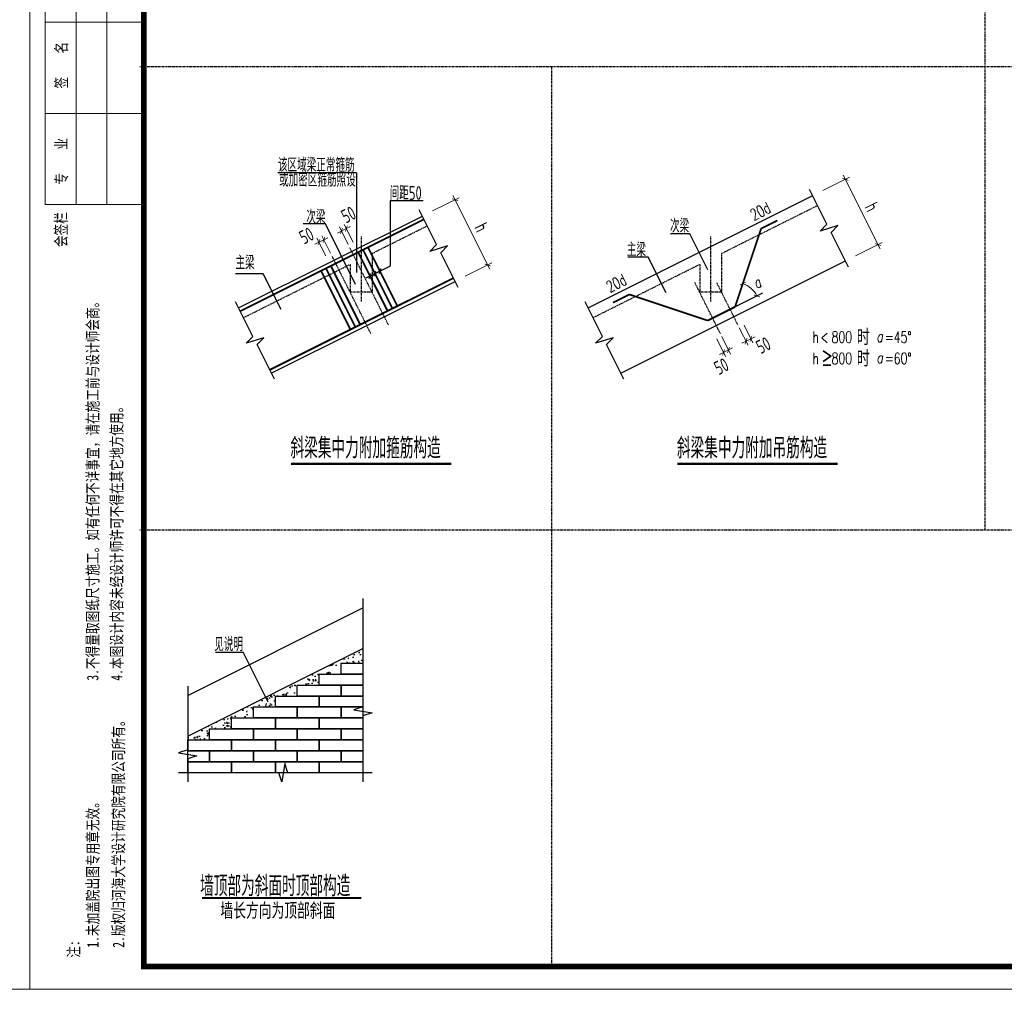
# Model space of a CAD drawing. Extents: x -13074 to 1448651, y 3648755 to 8081248.
# Tile 96 of 173: x 560778 to 560993, y 3857951 to 3858164. Entities that reach past the tile are written whole.
import ezdxf

# ---------------------------------------------------------------- set-up
doc = ezdxf.new("R2010")
doc.units = 0
doc.header["$PDMODE"] = 32
doc.header["$PDSIZE"] = 0.2
doc.linetypes.add('DASH', pattern=[0.35, 0.25, -0.1])
doc.linetypes.add('DOTE', pattern=[2.4200000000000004, 2, -0.2, 0.02, -0.2])
doc.layers.get('0').update_dxf_attribs({"linetype": 'CONTINUOUS'})
doc.layers.get('Defpoints').update_dxf_attribs({"linetype": 'CONTINUOUS'})
for name, color, linetype in [('BAR', 2, 'CONTINUOUS'), ('DIM', 3, 'CONTINUOUS'), ('DOTE', 1, 'DOTE'), ('jj', 251, 'CONTINUOUS'), ('PUB_DIM', 3, 'CONTINUOUS'), ('SLAB', 3, 'CONTINUOUS'), ('TXT', 3, 'CONTINUOUS'), ('WALL', 9, 'CONTINUOUS')]:
    doc.layers.add(name, color=color, linetype=linetype)
doc.layers.add('SHEET', color=1, linetype='CONTINUOUS', lineweight=15)
doc.styles.add('_HZTXT', font='SIMPLEX.SHX', dxfattribs={"width": 0.8, "bigfont": 'HZTXT.shx'})
doc.styles.add('_ITALIC', font='italic.shx', dxfattribs={"width": 0.7})
doc.styles.add('_ROMANS', font='ROMANS.shx', dxfattribs={"width": 0.525, "bigfont": 'hztxt.shx'})
doc.styles.add('DIM_FONT', font='SIMPLEX.shx', dxfattribs={"width": 0.8})
doc.styles.add('FHZ', font='FangSong_GB2312.ttf', dxfattribs={"width": 0.7070000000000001, "height": 300})
doc.styles.add('TSSD_Dimension', font='tssdeng.shx', dxfattribs={"width": 0.7, "bigfont": '1hztxt.shx'})
doc.dimstyles.new('TSSD_100_100', dxfattribs={"dimtxt": 300, "dimasz": 100, "dimexe": 100, "dimexo": 250, "dimgap": 100, "dimtad": 1, "dimdec": 0, "dimzin": 0, "dimdsep": 46, "dimtxsty": 'TSSD_Dimension', "dimblk": 'ARCHTICK', "dimcen": 0, "dimdle": 100, "dimclrt": 7, "dimadec": 0, "dimazin": 0, "dimtfac": 1, "dimtdec": 0, "dimtix": 1, "dimtmove": 2, "dimatfit": 3, "dimfxl": 1, "dimtolj": 1, "dimtzin": 0, "dimarcsym": 0})

# ---------------------------------------------------------------- blocks, each defined once
blk = doc.blocks.new('_ARCHTICK')
at = {"color": 0, "linetype": 'ByBlock', "const_width": 0.15}
blk.add_lwpolyline([(-0.5, -0.5), (0.5, 0.5)], dxfattribs=at)
blk = doc.blocks.new('*D1656')
at = {"layer": 'Defpoints', "color": 0, "lineweight": 13}
for p in [(795705.9595204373, 267580.8669676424), (795535.205362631, 266220.4204991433), (795732.5029125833, 266163.840829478), (795133.8403867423, 265864.5095665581), (795133.8403867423, 265864.509566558)]:
    blk.add_point(p, dxfattribs=at)
at = {"layer": 'PUB_DIM', "color": 0, "lineweight": -2}
blk.add_arc((795133.8403867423, 265864.5095665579), 536.4386598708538, 26.5650511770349, 71.56505117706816, dxfattribs=at)
at = {"layer": 'PUB_DIM', "color": 0, "lineweight": -2, "xscale": 100, "yscale": 100, "zscale": 100}
for p, rotation in [((795303.4771857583, 266373.419963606), 161.5650511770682), ((795613.6457104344, 266104.4122284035), 296.5650511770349)]:
    blk.add_blockref('_ARCHTICK', p, dxfattribs=dict(at, rotation=rotation))
blk = doc.blocks.new('*D1657')
at = {"layer": 'Defpoints', "color": 0, "lineweight": 13}
for p in [(786020.2902697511, 267282.4785103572), (786387.0054180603, 266817.3763710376), (786279.6741551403, 266763.7107395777)]:
    blk.add_point(p, dxfattribs=at)
at = {"layer": 'PUB_DIM', "color": 0, "lineweight": -2}
for p, q in [((786020.2902697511, 267282.4785103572), (785930.8475506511, 267237.7571508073)), ((786167.8707562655, 266987.3175373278), (785975.5689102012, 267371.9212294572)), ((786127.6215326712, 267336.1441418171), (786020.2902697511, 267282.4785103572)), ((786275.2020191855, 267040.9831687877), (786082.9001731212, 267425.5868609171)), ((786127.6215326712, 267336.1441418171), (786217.0642517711, 267380.865501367))]:
    blk.add_line(p, q, dxfattribs=at)
at = {"layer": 'PUB_DIM', "color": 0, "lineweight": -2, "xscale": 100, "yscale": 100, "zscale": 100}
for p, rotation in [((786020.2902697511, 267282.4785103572), 26.56505117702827), ((786127.6215326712, 267336.1441418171), 206.5650511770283)]:
    blk.add_blockref('_ARCHTICK', p, dxfattribs=dict(at, rotation=rotation))
at = {"layer": 'PUB_DIM', "color": 7, "insert": (785747.4899764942, 267425.5868609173), "char_height": 300, "attachment_point": 5, "rotation": 26.565051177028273, "style": 'TSSD_Dimension'}
blk.add_mtext('\\A1;50', dxfattribs=at)
blk = doc.blocks.new('*D1658')
at = {"layer": 'Defpoints', "color": 0, "lineweight": 13}
for p in [(786511.6215326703, 267528.1441418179), (786878.3366809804, 267063.0420024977), (786771.0054180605, 267009.3763710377)]:
    blk.add_point(p, dxfattribs=at)
at = {"layer": 'PUB_DIM', "color": 0, "lineweight": -2}
for p, q in [((786511.6215326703, 267528.1441418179), (786422.1788135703, 267483.422782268)), ((786659.2020191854, 267232.9831687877), (786466.9001731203, 267617.5868609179)), ((786618.9527955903, 267581.809773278), (786511.6215326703, 267528.1441418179)), ((786766.5332821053, 267286.6488002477), (786574.2314360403, 267671.2524923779)), ((786618.9527955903, 267581.809773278), (786708.3955146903, 267626.5311328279))]:
    blk.add_line(p, q, dxfattribs=at)
at = {"layer": 'PUB_DIM', "color": 0, "lineweight": -2, "xscale": 100, "yscale": 100, "zscale": 100}
for p, rotation in [((786511.6215326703, 267528.1441418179), 26.56505117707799), ((786618.9527955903, 267581.809773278), 206.565051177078)]:
    blk.add_blockref('_ARCHTICK', p, dxfattribs=dict(at, rotation=rotation))
at = {"layer": 'PUB_DIM', "color": 7, "insert": (786668.1462910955, 267885.9150182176), "char_height": 300, "attachment_point": 5, "rotation": 26.565051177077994, "style": 'TSSD_Dimension'}
blk.add_mtext('\\A1;50', dxfattribs=at)
blk = doc.blocks.new('_DIMX')
blk.add_line((-150, 0), (150, 0))
at = {"const_width": 50}
blk.add_lwpolyline([(-70, -70), (70, 70)], dxfattribs=at)
blk = doc.blocks.new('*D1659')
at = {"layer": 'Defpoints', "color": 0, "lineweight": 13}
for p in [(789000.4108697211, 268213.5218159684), (788284.8691169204, 267855.7509395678), (789000.4108697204, 266424.6674339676)]:
    blk.add_point(p, dxfattribs=at)
at = {"layer": 'PUB_DIM', "color": 0, "lineweight": -2}
for p, q in [((788508.4759146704, 267967.5543384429), (789089.853588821, 268258.2431755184)), ((789760.6739820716, 266692.9955912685), (788955.6895101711, 268302.9645350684)), ((789224.0176674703, 266536.4708328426), (789805.3953416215, 266827.1596699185))]:
    blk.add_line(p, q, dxfattribs=at)
at = {"layer": 'PUB_DIM', "color": 0, "lineweight": -2, "xscale": 100, "yscale": 100, "zscale": 100}
for p, rotation in [((789000.4108697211, 268213.5218159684), 116.5650511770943), ((789715.9526225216, 266782.4383103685), 296.5650511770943)]:
    blk.add_blockref('_ARCHTICK', p, dxfattribs=dict(at, rotation=rotation))
at = {"layer": 'PUB_DIM', "color": 7, "insert": (789581.7885438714, 267609.7834620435), "char_height": 300, "attachment_point": 5, "rotation": 296.5650511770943, "style": 'TSSD_Dimension'}
blk.add_mtext('\\A1;h', dxfattribs=at)
blk = doc.blocks.new('*D1660')
at = {"layer": 'Defpoints', "color": 0, "lineweight": 13}
for p in [(797551.0755485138, 268660.7354114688), (796835.5337957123, 268302.9645350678), (797551.0755485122, 266871.8810294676)]:
    blk.add_point(p, dxfattribs=at)
at = {"layer": 'PUB_DIM', "color": 0, "lineweight": -2}
for p, q in [((797059.1405934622, 268414.7679339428), (797640.5182676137, 268705.4567710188)), ((798311.3386608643, 267140.2091867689), (797506.3541889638, 268750.1781305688)), ((797774.6823462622, 266983.6844283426), (798356.0600204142, 267274.3732654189))]:
    blk.add_line(p, q, dxfattribs=at)
at = {"layer": 'PUB_DIM', "color": 0, "lineweight": -2, "xscale": 100, "yscale": 100, "zscale": 100}
for p, rotation in [((797551.0755485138, 268660.7354114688), 116.5650511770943), ((798266.6173013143, 267229.6519058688), 296.5650511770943)]:
    blk.add_blockref('_ARCHTICK', p, dxfattribs=dict(at, rotation=rotation))
at = {"layer": 'PUB_DIM', "color": 7, "insert": (798132.453222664, 268056.9970575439), "char_height": 300, "attachment_point": 5, "rotation": 296.5650511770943, "style": 'TSSD_Dimension'}
blk.add_mtext('\\A1;h', dxfattribs=at)
blk = doc.blocks.new('*D1661')
at = {"layer": 'Defpoints', "color": 0, "lineweight": 13}
for p in [(795115.9518429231, 265631.9584968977), (795223.2831058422, 265685.6241283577), (795375.3357283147, 265113.1907261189)]:
    blk.add_point(p, dxfattribs=at)
at = {"layer": 'PUB_DIM', "color": 0, "lineweight": -2}
for p, q in [((795227.7552417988, 265408.3516991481), (795420.057087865, 265023.7480070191)), ((795335.0865047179, 265462.0173306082), (795527.3883507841, 265077.4136384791)), ((795375.3357283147, 265113.1907261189), (795285.8930092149, 265068.4693665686)), ((795482.6669912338, 265166.856357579), (795375.3357283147, 265113.1907261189)), ((795482.6669912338, 265166.856357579), (795572.1097103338, 265211.5777171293))]:
    blk.add_line(p, q, dxfattribs=at)
at = {"layer": 'PUB_DIM', "color": 0, "lineweight": -2, "xscale": 100, "yscale": 100, "zscale": 100}
for p, rotation in [((795375.3357283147, 265113.1907261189), 26.56505117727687), ((795482.6669912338, 265166.856357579), 206.5650511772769)]:
    blk.add_blockref('_ARCHTICK', p, dxfattribs=dict(at, rotation=rotation))
at = {"layer": 'PUB_DIM', "color": 7, "insert": (795755.4672844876, 265023.7480070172), "char_height": 300, "attachment_point": 5, "rotation": 26.565051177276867, "style": 'TSSD_Dimension'}
blk.add_mtext('\\A1;50', dxfattribs=at)
blk = doc.blocks.new('*D1662')
at = {"layer": 'Defpoints', "color": 0, "lineweight": 13}
for p in [(794624.6205800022, 265386.2928654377), (794731.9518429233, 265439.9584968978), (794991.3357283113, 264921.1907261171)]:
    blk.add_point(p, dxfattribs=at)
at = {"layer": 'PUB_DIM', "color": 0, "lineweight": -2}
for p, q in [((794736.4239788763, 265162.6860676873), (794928.7258249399, 264778.0823755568)), ((794843.7552417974, 265216.3516991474), (795036.057087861, 264831.7480070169)), ((794884.0044653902, 264867.525094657), (794991.3357283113, 264921.1907261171)), ((794991.3357283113, 264921.1907261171), (795080.7784474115, 264965.9120856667)), ((794884.0044653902, 264867.525094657), (794794.5617462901, 264822.8037351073))]:
    blk.add_line(p, q, dxfattribs=at)
at = {"layer": 'PUB_DIM', "color": 0, "lineweight": -2, "xscale": 100, "yscale": 100, "zscale": 100}
for p, rotation in [((794884.0044653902, 264867.525094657), 26.56505117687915), ((794991.3357283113, 264921.1907261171), 206.5650511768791)]:
    blk.add_blockref('_ARCHTICK', p, dxfattribs=dict(at, rotation=rotation))
at = {"layer": 'PUB_DIM', "color": 7, "insert": (794834.8109698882, 264563.4198497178), "char_height": 300, "attachment_point": 5, "rotation": 26.56505117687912, "style": 'TSSD_Dimension'}
blk.add_mtext('\\A1;50', dxfattribs=at)
blk = doc.blocks.new('123')
h = blk.add_hatch()
h.set_pattern_fill('AN33C', scale=500, style=0)
h.set_pattern_definition([(49.99999999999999, (665346.5062702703, 188846.8416657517), (358.6300913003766, -31.37606749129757), [37.5, -412.5]), (355, (665346.5062702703, 188846.8416657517), (-69.37566680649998, 376.0960668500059), [30, -330]), (100.4513999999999, (665376.3921102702, 188844.2269957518), (289.2546908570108, 344.7197710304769), [31.87009499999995, -350.5710559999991]), (46.1842, (665346.5062702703, 188946.8416657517), (533.6205243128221, -82.759507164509), [56.25, -618.75]), (96.63559999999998, (665390.9746427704, 188939.9450122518), (467.3313527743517, 487.0589354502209), [47.80514399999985, -525.8564999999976]), (351.1842000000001, (665346.5062702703, 188946.8416657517), (467.3309725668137, 487.0593004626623), [45, -495]), (21, (665396.5062702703, 188921.8416657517), (298.4535260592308, -201.3094453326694), [37.5, -412.5]), (326.0000000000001, (665396.5062702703, 188921.8416657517), (121.6576659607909, 362.5750225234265), [30, -330]), (71.45140000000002, (665421.3773867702, 188905.0658627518), (420.1113142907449, 161.2652483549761), [31.87009499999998, -350.5710559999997]), (37.50000000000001, (665346.5062702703, 188846.8416657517), (6.079927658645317, 166.4469269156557), [0, -326, 0, -335, 0, -331.25]), (7.499999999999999, (665346.5062702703, 188846.8416657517), (131.5347687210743, 197.2058559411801), [0, -191, 0, -318.5, 0, -126.25]), (327.5, (665235.0062702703, 188846.8416657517), (266.9112180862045, -11.27743586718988), [0, -125, 0, -390, 0, -517.4999999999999]), (317.5, (665185.0062702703, 188846.8416657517), (291.593084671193, 50.05249116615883), [0, -162.5, 0, -259, 0, -367.5])])
h.paths.add_polyline_path([(783144.2080798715, 256454.9618412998), (783144.2080798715, 256374.9618412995), (783624.2080798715, 256374.9618412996), (783624.2080798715, 256614.9618412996), (784104.2080798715, 256614.9618412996), (784104.2080798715, 256854.9618412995), (784584.2080798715, 256854.9618412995), (784584.2080798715, 257094.9618412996), (785064.2080798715, 257094.9618412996), (785064.2080798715, 257334.9618412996), (785544.2080798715, 257334.9618412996), (785544.2080798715, 257574.9618412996), (786024.2080798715, 257574.9618412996), (786024.2080798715, 257814.9618412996), (786504.2080798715, 257814.9618412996), (786504.2080798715, 258054.9618412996), (786984.2080798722, 258054.9618412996), (786984.2080798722, 258374.9618412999)])
at = {"color": 7, "const_width": 50}
for points in [[(785407.8606958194, 262425.9711820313), (788917.0720541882, 262425.9711820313)], [(793872.5959412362, 262425.9711820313), (797381.8072996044, 262425.9711820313)], [(783458.1227535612, 252907.9901575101), (786948.9713465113, 252907.9901575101)]]:
    blk.add_lwpolyline(points, dxfattribs=at)
at = {"layer": 'BAR', "color": 7, "const_width": 40}
for points in [[(784295.7238450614, 265771.7355845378), (788320.6462045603, 267784.1967642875)], [(795705.9595204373, 267580.8669676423), (796063.7303968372, 267759.7524058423)], [(795133.8403867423, 265864.5095665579), (795705.9595204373, 267580.8669676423)], [(787522.3242585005, 265775.0668474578), (786878.3366809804, 267063.0420024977)], [(787629.6555214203, 265828.7324789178), (786985.6679439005, 267116.7076339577)], [(787736.9867843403, 265882.3981103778), (787092.9992068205, 267170.3732654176)], [(786708.9992068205, 265368.4043216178), (786065.0116293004, 266656.3794766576)], [(786816.3304697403, 265422.0699530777), (786172.3428922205, 266710.0451081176)], [(786923.6617326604, 265475.7355845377), (786279.6741551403, 266763.7107395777)], [(784939.7114225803, 264483.7604294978), (788964.6337820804, 266496.2216092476)], [(792818.8204598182, 266137.2974373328), (792461.0495834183, 265958.4119991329)], [(794535.1778609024, 265565.178303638), (792818.8204598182, 266137.2974373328)], [(795133.8403867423, 265864.5095665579), (794535.1778609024, 265565.178303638)]]:
    blk.add_lwpolyline(points, dxfattribs=at)
at = {"layer": 'DOTE', "color": 7}
for p, q in [((786943.2283304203, 267408.5373440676), (786943.2283304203, 265984.9305463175)), ((794599.4658182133, 267408.5373440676), (794599.4658182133, 265984.9305463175)), ((787540.2128023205, 265470.9616025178), (786690.5069708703, 267170.3732654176)), ((787156.2128023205, 265278.9616025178), (786306.5069708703, 266978.3732654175)), ((794812.4502901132, 265278.9616025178), (794249.2244386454, 266405.4133054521)), ((795196.4502901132, 265470.9616025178), (794731.0977266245, 266401.6667294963))]:
    blk.add_line(p, q, dxfattribs=at)
at = {"layer": 'jj', "color": 7, "linetype": 'DASH', "ltscale": 4}
for p, q in [((800609.0782528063, 280124.4418602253), (800609.0782528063, 260976.398239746)), ((782094.3456858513, 271134.9575057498), (821201.4606858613, 271134.9575057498)), ((791110.9883757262, 271134.9575057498), (791110.9883757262, 251388.4623602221)), ((782094.3456858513, 260976.398239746), (821201.4606858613, 260976.398239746))]:
    blk.add_line(p, q, dxfattribs=at)
at = {"layer": 'PUB_DIM', "color": 7}
for p, q in [((786843.2283304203, 268805.8844675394), (785116.4873377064, 268805.8844675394)), ((786843.2283304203, 268805.8844675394), (786843.2283304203, 266617.8391767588)), ((787583.6049809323, 268194.8819580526), (788300.1805318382, 268194.8819580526)), ((787583.6049809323, 266765.4364404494), (787583.6049809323, 268194.8819580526)), ((786160.3140520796, 267682.8835305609), (785671.3131453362, 267682.883530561)), ((786822.7940881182, 266357.923458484), (786160.3140520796, 267682.8835305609)), ((794146.9304749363, 267462.8243446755), (793723.2290078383, 267462.8243446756)), ((794538.5690517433, 266679.5471910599), (794146.9304749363, 267462.8243446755)), ((793230.7097246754, 266957.8647613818), (792782.3877104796, 266957.8647613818)), ((793622.3483014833, 266174.587607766), (793230.7097246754, 266957.8647613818)), ((787138.4325657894, 266542.8502328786), (787583.6049809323, 266765.4364404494)), ((784799.1395326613, 266589.8456122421), (784190.1188625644, 266589.8456122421)), ((785190.7781094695, 265806.5684586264), (784799.1395326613, 266589.8456122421)), ((795732.5029125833, 266163.840829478), (795133.8403867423, 265864.5095665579)), ((783754.8047901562, 258296.3874146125), (784356.3435167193, 258296.3874146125))]:
    blk.add_line(p, q, dxfattribs=at)
at = {"layer": 'PUB_DIM', "color": 7, "linetype": 'DASH', "ltscale": 0.75}
for p, q in [((794839.4658182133, 267036.6023890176), (796942.8650586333, 268088.3020092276)), ((787183.2283304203, 267036.6023890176), (788392.2003798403, 267641.0884137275)), ((784367.2780203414, 265628.6272339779), (786703.2283304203, 266796.6023890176)), ((792023.5155081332, 265628.6272339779), (794359.4658182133, 266796.6023890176))]:
    blk.add_line(p, q, dxfattribs=at)
at = {"layer": 'PUB_DIM', "color": 7, "linetype": 'DASH', "ltscale": 0.5}
for p, q in [((787183.2283304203, 267036.6023890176), (787183.2283304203, 266184.9305463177)), ((794839.4658182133, 267036.6023890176), (794839.4658182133, 266184.9305463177)), ((786703.2283304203, 266796.6023890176), (786703.2283304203, 266184.9305463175)), ((794359.4658182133, 266796.6023890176), (794359.4658182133, 266184.9305463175)), ((787183.2283304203, 266184.9305463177), (786703.2283304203, 266184.9305463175)), ((794839.4658182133, 266184.9305463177), (794359.4658182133, 266184.9305463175))]:
    blk.add_line(p, q, dxfattribs=at)
at = {"layer": 'PUB_DIM', "color": 7}
for points in [[(797618.1575878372, 266737.7169508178), (797238.0260316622, 267497.9800631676), (797387.0972301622, 267647.0512616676), (796999.5121140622, 267527.7943028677), (797148.5833125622, 267676.8655013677), (796768.4517563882, 268437.1286137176)], [(789067.4929090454, 266290.5033553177), (788687.3613528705, 267050.7664676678), (788836.4325513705, 267199.8376661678), (788448.8474352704, 267080.5807073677), (788597.9186337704, 267229.6519058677), (788217.7870775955, 267989.9150182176)], [(785042.5705495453, 264278.0421755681), (784662.4389933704, 265038.305287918), (784811.5101918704, 265187.3764864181), (784423.9250757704, 265068.1195276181), (784572.9962742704, 265217.190726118), (784192.8647180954, 265977.4538384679)], [(792698.8080373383, 264278.0421755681), (792318.6764811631, 265038.305287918), (792467.7476796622, 265187.3764864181), (792080.1625635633, 265068.1195276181), (792229.2337620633, 265217.190726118), (791849.1022058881, 265977.4538384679)], [(786984.2080798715, 259469.3890322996), (786984.2080798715, 257098.1562619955), (786784.2080798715, 257031.4895953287), (787184.2080798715, 256964.822928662), (786984.2080798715, 256898.1562619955), (786984.2080798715, 255454.9618412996)], [(783144.2080798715, 257549.3890322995), (783144.2080798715, 256156.0354099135), (782944.2080798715, 256089.3687432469), (783344.2080798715, 256022.7020765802), (783144.2080798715, 255956.0354099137), (783144.2080798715, 255454.9618412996)], [(787184.2080798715, 255654.9618412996), (785339.2822837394, 255654.9618412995), (785272.6156170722, 255854.9618412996), (785205.9489504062, 255454.9618412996), (785139.2822837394, 255654.9618412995), (782944.2080798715, 255654.9618412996)]]:
    blk.add_lwpolyline(points, dxfattribs=at)
at = {"layer": 'SHEET', "color": 7}
for p, q in [((780023.6311578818, 280106.587342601), (780023.6311578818, 268106.6589185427)), ((780698.6271317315, 280106.587342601), (780698.6271317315, 268106.6589185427)), ((781373.6231055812, 280106.587342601), (781373.6231055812, 268106.6589185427)), ((780023.6311578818, 272106.6350598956), (782183.6182742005, 272106.6350598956)), ((780023.6311578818, 272106.6350598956), (782183.6182742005, 272106.6350598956)), ((780023.6311578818, 270106.6469892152), (782183.6182742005, 270106.6469892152)), ((780023.6311578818, 268106.6589185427), (782183.6182742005, 268106.6589185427))]:
    blk.add_line(p, q, dxfattribs=at)
blk.add_lwpolyline([(821683.3826699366, 250906.7615107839), (779683.6331858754, 250906.7615107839), (779683.6331858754, 280606.5843602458), (821683.3826699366, 280606.5843602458)], close=True, dxfattribs=at)
at = {"layer": 'SHEET', "color": 7, "const_width": 119.9992842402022}
blk.add_lwpolyline([(782183.6182742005, 280106.587342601), (821183.3856522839, 280106.587342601), (821183.3856522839, 251406.7585284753), (782183.6182742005, 251406.7585284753)], close=True, dxfattribs=at)
at = {"layer": 'SLAB', "color": 7}
blk.add_line((784905.1885331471, 257198.6973817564), (784356.3435167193, 258296.3874146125), dxfattribs=at)
for points in [[(786504.2080798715, 257814.9618412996), (786504.2080798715, 258054.9618412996), (786984.2080798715, 258054.9618412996), (786984.2080798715, 257814.9618412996)], [(786024.2080798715, 257574.9618412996), (786024.2080798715, 257814.9618412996), (786984.2080798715, 257814.9618412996), (786984.2080798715, 257574.9618412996)], [(785544.2080798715, 257334.9618412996), (785544.2080798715, 257574.9618412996), (786504.2080798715, 257574.9618412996), (786504.2080798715, 257334.9618412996)], [(786504.2080798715, 257334.9618412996), (786504.2080798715, 257574.9618412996), (786984.2080798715, 257574.9618412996), (786984.2080798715, 257334.9618412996)], [(785064.2080798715, 257094.9618412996), (785064.2080798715, 257334.9618412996), (786024.2080798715, 257334.9618412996), (786024.2080798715, 257094.9618412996)], [(786024.2080798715, 257094.9618412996), (786024.2080798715, 257334.9618412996), (786984.2080798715, 257334.9618412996), (786984.2080798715, 257094.9618412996)], [(784584.2080798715, 256854.9618412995), (784584.2080798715, 257094.9618412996), (785544.2080798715, 257094.9618412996), (785544.2080798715, 256854.9618412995)], [(785544.2080798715, 256854.9618412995), (785544.2080798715, 257094.9618412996), (786504.2080798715, 257094.9618412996), (786504.2080798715, 256854.9618412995)], [(786504.2080798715, 256854.9618412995), (786504.2080798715, 257094.9618412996), (786984.2080798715, 257094.9618412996), (786984.2080798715, 256854.9618412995)], [(784104.2080798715, 256614.9618412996), (784104.2080798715, 256854.9618412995), (785064.2080798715, 256854.9618412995), (785064.2080798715, 256614.9618412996)], [(785064.2080798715, 256614.9618412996), (785064.2080798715, 256854.9618412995), (786024.2080798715, 256854.9618412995), (786024.2080798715, 256614.9618412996)], [(786024.2080798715, 256614.9618412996), (786024.2080798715, 256854.9618412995), (786984.2080798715, 256854.9618412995), (786984.2080798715, 256614.9618412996)], [(783624.2080798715, 256374.9618412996), (783624.2080798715, 256614.9618412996), (784584.2080798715, 256614.9618412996), (784584.2080798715, 256374.9618412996)], [(784584.2080798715, 256374.9618412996), (784584.2080798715, 256614.9618412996), (785544.2080798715, 256614.9618412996), (785544.2080798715, 256374.9618412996)], [(785544.2080798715, 256374.9618412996), (785544.2080798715, 256614.9618412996), (786504.2080798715, 256614.9618412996), (786504.2080798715, 256374.9618412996)], [(786504.2080798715, 256374.9618412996), (786504.2080798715, 256614.9618412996), (786984.2080798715, 256614.9618412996), (786984.2080798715, 256374.9618412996)], [(783144.2080798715, 256134.9618412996), (783144.2080798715, 256374.9618412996), (784104.2080798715, 256374.9618412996), (784104.2080798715, 256134.9618412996)], [(784104.2080798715, 256134.9618412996), (784104.2080798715, 256374.9618412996), (785064.2080798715, 256374.9618412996), (785064.2080798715, 256134.9618412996)], [(785064.2080798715, 256134.9618412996), (785064.2080798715, 256374.9618412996), (786024.2080798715, 256374.9618412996), (786024.2080798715, 256134.9618412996)], [(786024.2080798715, 256134.9618412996), (786024.2080798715, 256374.9618412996), (786984.2080798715, 256374.9618412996), (786984.2080798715, 256134.9618412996)], [(783144.2080798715, 255894.9618412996), (783144.2080798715, 256134.9618412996), (783624.2080798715, 256134.9618412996), (783624.2080798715, 255894.9618412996)], [(783624.2080798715, 255894.9618412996), (783624.2080798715, 256134.9618412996), (784584.2080798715, 256134.9618412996), (784584.2080798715, 255894.9618412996)], [(784584.2080798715, 255894.9618412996), (784584.2080798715, 256134.9618412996), (785544.2080798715, 256134.9618412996), (785544.2080798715, 255894.9618412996)], [(785544.2080798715, 255894.9618412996), (785544.2080798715, 256134.9618412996), (786504.2080798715, 256134.9618412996), (786504.2080798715, 255894.9618412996)], [(786504.2080798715, 255894.9618412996), (786504.2080798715, 256134.9618412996), (786984.2080798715, 256134.9618412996), (786984.2080798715, 255894.9618412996)], [(783144.2080798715, 255654.9618412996), (783144.2080798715, 255894.9618412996), (784104.2080798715, 255894.9618412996), (784104.2080798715, 255654.9618412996)], [(784104.2080798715, 255654.9618412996), (784104.2080798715, 255894.9618412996), (785064.2080798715, 255894.9618412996), (785064.2080798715, 255654.9618412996)], [(785064.2080798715, 255654.9618412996), (785064.2080798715, 255894.9618412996), (786024.2080798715, 255894.9618412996), (786024.2080798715, 255654.9618412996)], [(786024.2080798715, 255654.9618412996), (786024.2080798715, 255894.9618412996), (786984.2080798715, 255894.9618412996), (786984.2080798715, 255654.9618412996)]]:
    blk.add_lwpolyline(points, close=True, dxfattribs=at)
at = {"layer": 'WALL', "color": 7}
for p, q in [((791916.1842452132, 265843.2897598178), (796835.5337957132, 268302.9645350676)), ((784259.9467574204, 265843.2897598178), (788284.8691169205, 267855.7509395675)), ((792631.7259980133, 264412.2062542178), (797551.0755485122, 266871.8810294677)), ((784975.4885102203, 264412.2062542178), (789000.4108697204, 266424.6674339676)), ((783144.2080798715, 257349.3890322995), (786984.2080798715, 259269.3890322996)), ((783144.2080798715, 256454.9618412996), (786984.2080798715, 258374.9618412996))]:
    blk.add_line(p, q, dxfattribs=at)
at = {"layer": 'PUB_DIM', "color": 7, "xscale": 0.6000000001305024, "yscale": 0.6000000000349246, "zscale": 0.6, "rotation": 26.56505117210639}
for p in [(787135.2433454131, 266538.5979390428), (787242.5746083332, 266592.2635705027), (787357.8295529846, 266649.8910428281)]:
    blk.add_blockref('_DIMX', p, dxfattribs=at)
at = {"color": 7, "style": 'TSSD_Dimension', "width": 0.7}
for s, p in [('斜梁集中力附加箍筋构造', (785395.5885852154, 262544.4901694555)), ('斜梁集中力附加吊筋构造', (793860.3238306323, 262544.4901694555)), ('墙顶部为斜面时顶部构造', (783415.8394432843, 252944.0493338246))]:
    blk.add_text(s, height=450, dxfattribs=at).set_placement(p)
at = {"layer": 'DIM', "color": 7, "style": 'FHZ', "width": 0.75}
for s, p in [('签    名', (780500.9482821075, 270651.5123703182)), ('专    业', (780500.9482821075, 268545.1414528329)), ('会签栏', (780493.7792642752, 267174.5653592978)), ('3.不得量取图纸尺寸施工。如有任何不详事宜，请在施工前与设计师会商。', (781186.9969264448, 257671.4164546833)), ('4.本图设计内容未经设计师许可不得在其它地方使用。', (781712.8746656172, 257671.4164546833)), ('2.版权归河海大学设计研究院有限公司所有。', (781752.7600755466, 251818.1156763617)), ('1.未加盖院出图专用章无效。', (781191.1634252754, 251818.1156763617)), ('注:', (780771.7377451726, 251598.751760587))]:
    blk.add_text(s, height=249.9985088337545, rotation=90, dxfattribs=at).set_placement(p)
at = {"layer": 'PUB_DIM', "color": 7, "style": '_ITALIC', "width": 0.7}
blk.add_text('a', height=250, rotation=26.56505117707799, dxfattribs=at).set_placement((795605.0375307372, 266254.8092537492))
at = {"layer": 'TXT', "color": 7}
for s, height, style, width, p in [('该区域梁正常箍筋', 300, 'TSSD_Dimension', 0.7, (785120.7183769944, 268826.152407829)), ('或加密区箍筋照设', 300, 'TSSD_Dimension', 0.7, (785145.4589742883, 268500.6720292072)), ('间距50', 300, 'TSSD_Dimension', 0.7, (787568.6809587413, 268211.3044476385)), ('次梁', 300, 'TSSD_Dimension', 0.7, (785743.3347788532, 267689.8397689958)), ('次梁', 300, 'TSSD_Dimension', 0.7, (793710.0923059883, 267492.0074566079)), ('主梁', 300, 'TSSD_Dimension', 0.7, (792763.5198227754, 266972.6840148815)), ('主梁', 300, 'TSSD_Dimension', 0.7, (784191.2297279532, 266684.5113915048)), ('h', 250, '_ROMANS', 0.7, (796827.6471191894, 265076.4788647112)), ('800', 250, '_ROMANS', 0.7, (797249.1739939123, 265076.4788647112)), ('时', 350, '_HZTXT', 0.8, (797803.1673379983, 265022.5522816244)), ('=45%%d', 250, '_ROMANS', 0.7, (798416.5430223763, 265076.4788647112)), ('<', 250, '_ROMANS', 0.7, (797005.9915056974, 265076.4788647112)), ('a', 250, '_ITALIC', 0.7, (798229.9246683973, 265095.1464934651)), ('h', 250, '_ROMANS', 0.7, (796827.6471191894, 264609.9706389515)), ('≥', 350, '_HZTXT', 0.8, (797018.2778040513, 264584.9465646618)), ('时', 350, '_HZTXT', 0.8, (797803.1673379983, 264556.0440558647)), ('800', 250, '_ROMANS', 0.7, (797249.1739939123, 264609.9706389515)), ('a', 250, '_ITALIC', 0.7, (798229.9246683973, 264628.6382677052)), ('=60%%d', 250, '_ROMANS', 0.7, (798416.5430223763, 264609.9706389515)), ('见说明', 300, 'TSSD_Dimension', 0.7, (783725.4396707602, 258317.9806826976)), ('墙长方向为顶部斜面', 350, '_HZTXT', 0.8, (783859.6623733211, 252450.2789590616))]:
    blk.add_text(s, height=height, dxfattribs=dict(at, style=style, width=width)).set_placement(p)
at = {"layer": 'WALL', "color": 7, "style": 'DIM_FONT', "width": 0.7}
for p in [(795546.7118073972, 267751.3266773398), (792390.4162037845, 266173.1788755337)]:
    blk.add_text('20d', height=250, rotation=26.56505117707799, dxfattribs=at).set_placement(p)
at = {"layer": 'PUB_DIM', "color": 7}
dim = blk.add_angular_dim_2l(base=(795535.205362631, 266220.4204991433), line1=((795732.5029125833, 266163.840829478), (795133.8403867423, 265864.5095665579)), line2=((795133.8403867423, 265864.5095665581), (795705.9595204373, 267580.8669676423)), text=' ', dimstyle='TSSD_100_100', dxfattribs=at)
dim.commit()
dim.dimension.update_dxf_attribs({"geometry": '*D1656', "text_midpoint": (426562.1341325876, 722353.3214337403)})
for base, p1, p2, picture, middle in [((797551.0755485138, 268660.7354114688), (797551.0755485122, 266871.8810294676), (796835.5337957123, 268302.9645350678), '*D1660', (798132.453222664, 268056.9970575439)), ((789000.4108697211, 268213.5218159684), (789000.4108697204, 266424.6674339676), (788284.8691169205, 267855.7509395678), '*D1659', (789581.7885438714, 267609.7834620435))]:
    dim = blk.add_linear_dim(base=base, p1=p1, p2=p2, angle=116.5650511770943, text='h', dimstyle='TSSD_100_100', dxfattribs=at)
    dim.commit()
    dim.dimension.update_dxf_attribs({"geometry": picture, "text_midpoint": middle})
for base, p1, p2, angle, picture, middle in [((786511.6215326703, 267528.1441418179), (786878.3366809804, 267063.0420024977), (786771.0054180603, 267009.3763710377), 206.565051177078, '*D1658', (786668.1462910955, 267885.9150182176)), ((786020.2902697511, 267282.4785103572), (786387.0054180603, 266817.3763710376), (786279.6741551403, 266763.7107395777), 206.56505117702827, '*D1657', (785747.4899764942, 267425.5868609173)), ((795375.3357283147, 265113.1907261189), (795223.2831058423, 265685.6241283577), (795115.9518429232, 265631.9584968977), 206.56505117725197, '*D1661', (795755.4672844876, 265023.7480070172)), ((794991.3357283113, 264921.1907261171), (794624.6205800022, 265386.2928654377), (794731.9518429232, 265439.9584968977), 26.565051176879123, '*D1662', (794834.8109698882, 264563.4198497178))]:
    dim = blk.add_linear_dim(base=base, p1=p1, p2=p2, angle=angle, text='50', dimstyle='TSSD_100_100', dxfattribs=at)
    dim.commit()
    dim.dimension.update_dxf_attribs({"geometry": picture, "text_midpoint": middle, "dimtype": 161})

msp = doc.modelspace()

# ---------------------------------------------------------------- linework, layer by layer
at = {"layer": 'SHEET', "color": 7}
msp.add_lwpolyline([(560779.960152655, 3857951.144465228), (560359.960478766, 3857951.144465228), (560359.960478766, 3858248.144234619), (560779.960152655, 3858248.144234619)], close=True, dxfattribs=at)

# ---------------------------------------------------------------- block references
at = {"linetype": 'Continuous', "lineweight": 13, "xscale": 0.01000000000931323, "yscale": 0.009999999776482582, "zscale": 0.01}
msp.add_blockref('123', (552983.1238135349, 3855442.078453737), dxfattribs=at)

doc.saveas('drawing.dxf')
